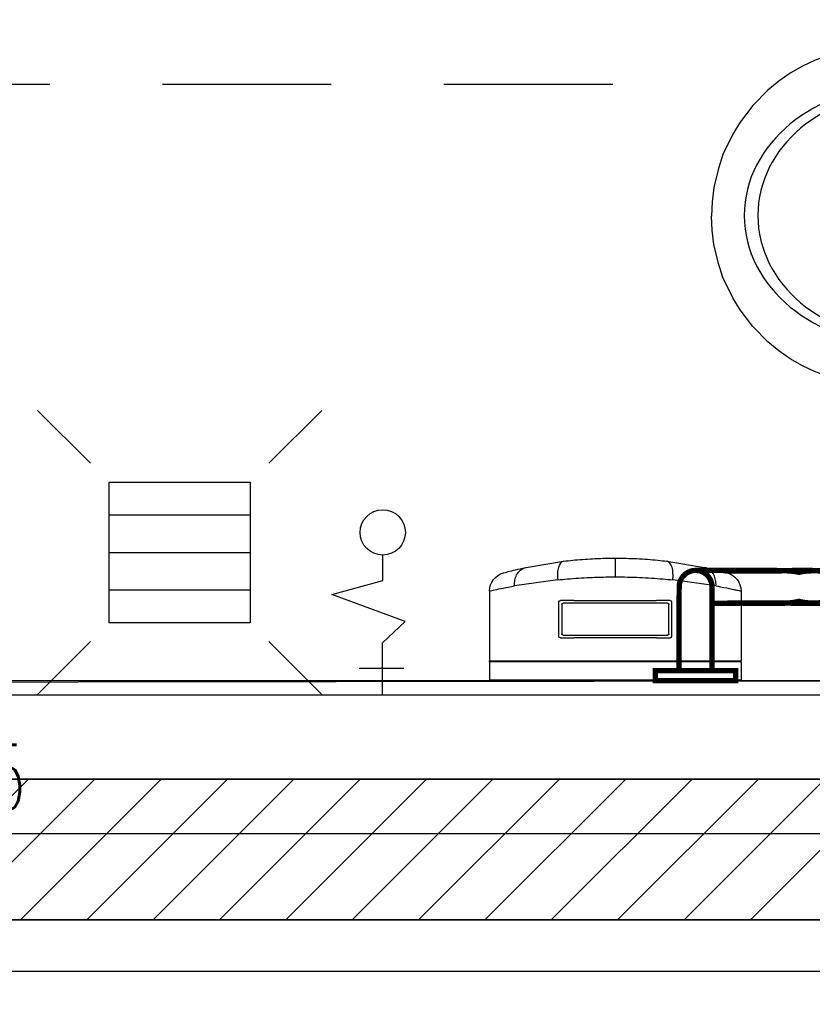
# Model space of a CAD drawing. Header units: centimetres. Extents: x -15121 to 30567, y -60641 to 0.
# Tile 10 of 256: x 1610 to 1694, y -25622 to -25517. Entities that reach past the tile are written whole.
import ezdxf

# ---------------------------------------------------------------- set-up
doc = ezdxf.new("R2010")
doc.units = ezdxf.units.CM
doc.header["$LTSCALE"] = 60
doc.linetypes.add('DP', pattern=[0.5, 0.3, -0.2])
for name, color, linetype in [('A-----SZ', 8, 'Continuous'), ('AIKA NP', 7, 'Continuous'), ('AIKA podłoga wc pod meble', 8, 'Continuous'), ('AIKA sanitariaty', 7, 'Continuous'), ('AIKA widokowe', 7, 'Continuous'), ('AIKA wymiarowanie wc rzut', 7, 'Continuous'), ('AIKA ŚCIANA', 8, 'Continuous')]:
    doc.layers.add(name, color=color, linetype=linetype)
doc.layers.add('opisy', color=1, linetype='Continuous', lineweight=15)
doc.styles.add('wymiar', font='txt.shx', dxfattribs={"width": 0.6})
doc.dimstyles.new('Dwudziestka', dxfattribs={"dimtxt": 7, "dimasz": 0.7, "dimexe": 5, "dimexo": 0, "dimgap": 2.5, "dimtad": 1, "dimtoh": 1, "dimdec": 3, "dimrnd": 0.5, "dimdsep": 46, "dimtxsty": 'wymiar', "dimblk": 'znacznik', "dimcen": 0, "dimdle": 5, "dimse1": 1, "dimse2": 1, "dimclrd": 256, "dimclre": 256, "dimclrt": 256, "dimadec": 0, "dimazin": 0, "dimtfac": 0.4, "dimtdec": 3, "dimtix": 1, "dimtofl": 0, "dimtmove": 2, "dimatfit": 3, "dimldrblk": 'znacznik', "dimfxl": 1, "dimtolj": 1, "dimarcsym": 0})

# ---------------------------------------------------------------- blocks, each defined once
blk = doc.blocks.new('*X4697')
at = {"color": 0}
for p, q in [((621.1639146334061, -2967.990413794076), (636.1639146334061, -2967.990413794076)), ((621.1639146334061, -2971.990413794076), (636.1639146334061, -2971.990413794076)), ((621.1639146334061, -2975.990413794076), (636.1639146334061, -2975.990413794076))]:
    blk.add_line(p, q, dxfattribs=at)
blk = doc.blocks.new('NP')
at = {"layer": 'AIKA NP', "color": 8, "linetype": 'DP'}
for p, q in [((0, 0), (0, -150)), ((0, -150), (-170, -150))]:
    blk.add_line(p, q, dxfattribs=at)
blk = doc.blocks.new('NP4')
at = {"layer": 'AIKA sanitariaty'}
for p, q in [((-57.5270070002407, 17.11556934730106), (-58.93290689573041, 16.60128430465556)), ((-56.08355764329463, 17.50824460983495), (-57.5270070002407, 17.11556934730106)), ((-54.69174354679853, 17.465420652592), (-56.08355764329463, 17.50824460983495)), ((-50.14040847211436, 17.52067442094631), (-54.69174354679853, 17.465420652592)), ((-45.70464459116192, 17.15252736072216), (-50.14040847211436, 17.52067442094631)), ((0, 14.26044946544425), (-45.70464459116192, 17.15252736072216)), ((-60.29133791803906, 15.96901805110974), (-61.59271557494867, 15.22323157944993)), ((-58.93290689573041, 16.60128430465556), (-60.29133791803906, 15.96901805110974)), ((-61.59271557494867, 15.22323157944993), (-62.82785791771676, 14.36918683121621)), ((-62.82785791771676, 14.36918683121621), (-63.98805032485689, 13.41290957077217)), ((0, -14.26044946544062), (0, 14.26044946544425)), ((-63.98805032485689, 13.41290957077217), (-65.59644362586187, 11.77135984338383)), ((-65.59644362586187, 11.77135984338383), (-66.94005631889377, 10.00146959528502)), ((-66.94005631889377, 10.00146959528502), (-67.72472016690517, 8.710203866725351)), ((-67.72472016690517, 8.710203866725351), (-68.77378328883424, 6.538240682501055)), ((-26.98395776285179, 7.490200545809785), (-26.98395776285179, 8.973425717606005)), ((-26.98395776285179, 7.490200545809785), (-28.40553939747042, 7.490200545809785)), ((-26.98395776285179, 7.490200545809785), (-25.53926559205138, 7.490200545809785)), ((-26.98395776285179, 7.490200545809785), (-26.98395776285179, 6.079847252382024)), ((-68.77378328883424, 6.538240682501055), (-69.2455219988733, 5.069820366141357)), ((-69.2455219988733, 5.069820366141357), (-69.72479742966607, 3.019381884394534)), ((-36.51248908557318, 4.941911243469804), (-41.76659104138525, 4.941911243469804)), ((-35.21439024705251, -3.49908735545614), (-35.21439024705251, 4.000928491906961)), ((-69.72479742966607, 3.019381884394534), (-69.92252014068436, 1.515462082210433)), ((-69.92252014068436, 1.515462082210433), (-69.99537917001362, 3.637978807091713e-12)), ((-69.92252014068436, -1.515462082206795), (-69.99537917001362, 3.637978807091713e-12)), ((-69.72479742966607, -3.019381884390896), (-69.92252014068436, -1.515462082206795)), ((-69.2455219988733, -5.069820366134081), (-69.72479742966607, -3.019381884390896)), ((-68.77378328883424, -6.538240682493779), (-69.2455219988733, -5.069820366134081)), ((-36.51248908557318, -4.440070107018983), (-41.76659104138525, -4.440070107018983)), ((-67.72472016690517, -8.710203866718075), (-68.77378328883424, -6.538240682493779)), ((-26.98395776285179, -8.009799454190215), (-26.98395776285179, -6.526574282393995)), ((-26.98395776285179, -8.009799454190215), (-28.40553939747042, -8.009799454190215)), ((-26.98395776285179, -8.009799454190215), (-25.53926559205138, -8.009799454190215)), ((-26.98395776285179, -8.009799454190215), (-26.98395776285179, -9.420152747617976)), ((-66.94005631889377, -10.00146959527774), (-67.72472016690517, -8.710203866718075)), ((-65.59644362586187, -11.77135984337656), (-66.94005631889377, -10.00146959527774)), ((-63.98805032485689, -13.41290957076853), (-65.59644362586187, -11.77135984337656)), ((-62.82785791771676, -14.36918683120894), (-63.98805032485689, -13.41290957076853)), ((-61.59271557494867, -15.22323157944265), (-62.82785791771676, -14.36918683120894)), ((0, -14.26044946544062), (-45.70000000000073, -17.49471912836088)), ((-60.29133791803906, -15.9690180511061), (-61.59271557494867, -15.22323157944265)), ((-58.93290689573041, -16.60128430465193), (-60.29133791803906, -15.9690180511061)), ((-57.5270070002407, -17.11556934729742), (-58.93290689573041, -16.60128430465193)), ((-56.08355764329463, -17.50824460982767), (-57.5270070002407, -17.11556934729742)), ((-54.69174354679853, -17.76542065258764), (-56.08355764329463, -17.50824460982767)), ((-50.14040847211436, -17.82067442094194), (-54.69174354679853, -17.76542065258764)), ((-45.70000000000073, -17.49471912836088), (-50.14040847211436, -17.82067442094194))]:
    blk.add_line(p, q, dxfattribs=at)
for centre, radius, start, end in [((-41.53698195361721, 0.2509205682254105), 4.696606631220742, 92.80220993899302, 267.197790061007), ((-36.38913916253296, 3.746210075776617), 1.20204679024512, 12.23394967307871, 95.88986445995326), ((-36.38913916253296, -3.244368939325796), 1.202046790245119, 264.1101355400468, 347.7660503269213)]:
    blk.add_arc(centre, radius, start, end, dxfattribs=at)
at = {"layer": 'AIKA sanitariaty', "extrusion": (0, 0, -1)}
for centre, major_axis, ratio in [((-49.75009780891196, 0.05375849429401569), (-16.75, 3.076925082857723e-15), 0.8235294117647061), ((-49.50009780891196, 0.05375849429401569), (-15.54479430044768, 2.85553238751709e-15), 0.845174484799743)]:
    blk.add_ellipse(centre, major_axis=major_axis, ratio=ratio, dxfattribs=at)
for centre, major_axis, ratio, start_param in [((-26.98395776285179, 7.490200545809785), (0.5985531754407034, 0.598553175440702), 0.9999999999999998, 5.497787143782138), ((-26.98395776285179, -8.009799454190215), (0.5985531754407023, 0.5985531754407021), 0.999999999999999, 5.497787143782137)]:
    blk.add_ellipse(centre, major_axis=major_axis, ratio=ratio, start_param=start_param, end_param=11.78097245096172, dxfattribs=at)
blk = doc.blocks.new('NP5')
at = {"layer": 'AIKA sanitariaty', "const_width": 0.5653906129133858}
for points in [[(-36.18418504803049, 0.0001602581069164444), (-36.18065936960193, 7.029401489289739), (-36.18065936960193, 8.87797879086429), (-36.18065936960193, 8.87797879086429), (-36.18995433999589, 9.06467948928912), (-36.21671744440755, 9.245771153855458), (-36.26030765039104, 9.419651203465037), (-36.31944289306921, 9.586159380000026), (-36.39396291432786, 9.743693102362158), (-36.48210487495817, 9.89209211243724), (-36.58354825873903, 10.0302346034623), (-36.69701100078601, 10.15763980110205), (-36.82217258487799, 10.27254486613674), (-36.9575906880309, 10.37527031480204), (-37.10262427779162, 10.46437382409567), (-37.25631180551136, 10.53921436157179), (-37.41801223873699, 10.59867012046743), (-37.58612299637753, 10.64242058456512), (-37.76048382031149, 10.66902343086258), (-37.93965238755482, 10.67831840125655), (-38.1193017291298, 10.66902343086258), (-38.29366255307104, 10.64242058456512), (-38.46209382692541, 10.59867012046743), (-38.62347374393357, 10.53921436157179), (-38.77732152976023, 10.46437382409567), (-38.92235511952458, 10.37527031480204), (-39.05793348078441, 10.27254486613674), (-39.18277454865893, 10.15763980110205), (-39.29655780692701, 10.0302346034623), (-39.39800119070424, 9.89209211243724), (-39.4863034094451, 9.743693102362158), (-39.56034265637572, 9.586159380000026), (-39.61963815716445, 9.419651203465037), (-39.66306810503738, 9.245771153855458), (-39.6898312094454, 9.06467948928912), (-39.69880566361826, 6.989176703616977), (-39.70986347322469, 0.0001602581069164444)], [(-9.194945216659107, 10.67816151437), (-9.242873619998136, 10.6768760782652), (-9.410663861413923, 10.67046575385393), (-9.577973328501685, 10.66197207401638), (-9.74576356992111, 10.65059374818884), (-9.913073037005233, 10.63665129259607), (-10.08086327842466, 10.61950367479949), (-10.24817274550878, 10.59883037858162), (-10.41596298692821, 10.57415062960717), (-10.58327245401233, 10.54562468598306), (-10.75058192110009, 10.51245125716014), (-10.91789138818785, 10.47463034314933), (-11.08199569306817, 10.51245125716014), (-11.24658077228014, 10.54562468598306), (-11.41180688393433, 10.57431088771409), (-11.57735351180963, 10.59899063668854), (-11.74354117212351, 10.61966393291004), (-11.9100493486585, 10.63697180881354), (-12.07703829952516, 10.65091426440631), (-12.24386699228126, 10.6624528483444), (-12.41133671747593, 10.6709465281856), (-12.57864618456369, 10.67751711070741), (-12.74611590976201, 10.68200433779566), (-12.91342537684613, 10.68520949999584), (-13.0807348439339, 10.68697233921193), (-13.2478840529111, 10.68793388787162), (-13.4147127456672, 10.68825440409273), (-13.58106066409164, 10.68857492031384), (-13.74788935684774, 10.68841466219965), (-13.91423727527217, 10.68809414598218), (-14.08058519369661, 10.68713259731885), (-14.24693311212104, 10.68536975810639), (-14.41376180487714, 10.68216459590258), (-14.58010972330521, 10.67767736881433), (-14.74645764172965, 10.67110678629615), (-14.91280556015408, 10.66261310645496), (-15.07963425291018, 10.65107452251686), (-15.24598217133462, 10.63713206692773), (-15.41233008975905, 10.61998444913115), (-15.57867800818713, 10.59931115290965), (-15.74518618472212, 10.5746314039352), (-15.91153410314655, 10.54610546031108), (-16.07788202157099, 10.51293203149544), (-16.24422993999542, 10.47527137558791), (-16.41298173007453, 10.51293203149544), (-16.58173352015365, 10.54610546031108), (-16.75048531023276, 10.57479166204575), (-16.91875632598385, 10.5994714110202), (-17.08750811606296, 10.62014470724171), (-17.25577913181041, 10.63745258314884), (-17.42453092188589, 10.65139503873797), (-17.59280193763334, 10.66293362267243), (-17.76155372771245, 10.67142730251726), (-17.93030551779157, 10.67815814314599), (-18.09905730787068, 10.68280562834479), (-18.26732832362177, 10.68601079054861), (-18.43608011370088, 10.68777362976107), (-18.60435112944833, 10.68873517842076), (-18.77310291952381, 10.68905569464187), (-18.94137393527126, 10.68937621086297), (-19.10772185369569, 10.68921595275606), (-19.2735889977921, 10.68889543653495), (-19.43945614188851, 10.68793388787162), (-19.60532328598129, 10.68617104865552), (-19.77119043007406, 10.68296588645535), (-19.93705757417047, 10.67831840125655), (-20.10292471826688, 10.67158756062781), (-20.26879186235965, 10.66309388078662), (-20.43497952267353, 10.65155529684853), (-20.60084666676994, 10.63761284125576), (-20.76671381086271, 10.62046522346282), (-20.93258095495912, 10.59979192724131), (-21.09844809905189, 10.57527243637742), (-21.2643152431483, 10.5467464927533), (-21.43018238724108, 10.51357306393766), (-21.59604953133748, 10.47607266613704), (-21.76383977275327, 10.51357306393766), (-21.93163001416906, 10.5467464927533), (-22.09942025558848, 10.57527243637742), (-22.26721049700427, 10.59995218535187), (-22.4350007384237, 10.62062548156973), (-22.60279097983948, 10.63793335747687), (-22.77058122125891, 10.65187581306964), (-22.9383714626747, 10.66341439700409), (-23.10616170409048, 10.67190807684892), (-23.27395194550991, 10.67863891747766), (-23.44174218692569, 10.68328640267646), (-23.60953242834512, 10.68665182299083), (-23.77732266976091, 10.68841466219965), (-23.94511291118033, 10.68953646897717), (-24.11290315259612, 10.68985698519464), (-24.28069339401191, 10.69017750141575), (-24.44607976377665, 10.67815814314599), (-24.61098535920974, 10.66918368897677), (-24.77637172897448, 10.66213233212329), (-24.94127732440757, 10.65668355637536), (-25.10666369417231, 10.65187581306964), (-25.2715692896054, 10.64754884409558), (-25.4369556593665, 10.64258084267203), (-25.60186125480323, 10.63681155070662), (-25.76724762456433, 10.62895890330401), (-25.93215321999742, 10.61918315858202), (-26.09753958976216, 10.60636250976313), (-26.26244518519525, 10.59017644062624), (-26.42783155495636, 10.56950314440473), (-26.59273715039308, 10.54434262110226), (-26.75764274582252, 10.51357306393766), (-26.92254834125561, 10.47703421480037), (-27.09081935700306, 10.51373332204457), (-27.25893011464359, 10.54450287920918), (-27.42720113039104, 10.56966340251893), (-27.59499137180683, 10.59049695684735), (-27.76326238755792, 10.60668302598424), (-27.9310526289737, 10.61966393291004), (-28.09932364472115, 10.62959993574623), (-28.26711388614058, 10.63745258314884), (-28.43538490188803, 10.64338213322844), (-28.60317514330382, 10.64835013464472), (-28.77144615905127, 10.65267710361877), (-28.93923640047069, 10.65764510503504), (-29.10750741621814, 10.66309388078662), (-29.27529765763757, 10.67014523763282), (-29.44356867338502, 10.67927994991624), (-30.35687964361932, 10.69129930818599), (-37.92747277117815, 10.69129930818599)], [(-9.311637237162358, 10.68360691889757), (-10.57927888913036, 10.68360691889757), (-10.57927888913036, 10.68360691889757), (-10.74322293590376, 10.67174781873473), (-10.90732724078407, 10.66293362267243), (-11.0720725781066, 10.65604252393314), (-11.23697817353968, 10.65107452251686), (-11.40236454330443, 10.64658729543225), (-11.56759065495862, 10.64274110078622), (-11.73265650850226, 10.63825387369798), (-11.89740184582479, 10.63280509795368), (-12.06214718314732, 10.62527296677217), (-12.22625148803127, 10.61549722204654), (-12.38971476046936, 10.60267657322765), (-12.55221648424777, 10.58633024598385), (-12.71407717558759, 10.56533643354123), (-12.87465580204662, 10.5395348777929), (-13.03427287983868, 10.50796403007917), (-13.19228737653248, 10.47030337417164), (-13.36007761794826, 10.50892557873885), (-13.52738708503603, 10.54257978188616), (-13.69517732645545, 10.57158649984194), (-13.86248679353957, 10.5965867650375), (-14.030277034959, 10.61726006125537), (-14.19758650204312, 10.6345679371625), (-14.36537674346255, 10.64851039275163), (-14.53268621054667, 10.65972846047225), (-14.7004764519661, 10.66806188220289), (-14.86778591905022, 10.67431194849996), (-15.03557616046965, 10.67863891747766), (-15.20288562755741, 10.68152356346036), (-15.37067586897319, 10.68296588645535), (-15.53798533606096, 10.68376717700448), (-15.70529480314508, 10.68392743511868), (-15.87260427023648, 10.68424795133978), (-16.0399137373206, 10.68408769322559), (-16.2067424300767, 10.68392743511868), (-16.37405189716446, 10.6831261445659), (-16.54088058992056, 10.68168382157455), (-16.70819005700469, 10.67879917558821), (-16.87501874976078, 10.67447220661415), (-17.04184744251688, 10.66822214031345), (-17.20867613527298, 10.66004897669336), (-17.37598560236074, 10.64883090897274), (-17.5428142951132, 10.63488845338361), (-17.70964298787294, 10.61774083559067), (-17.87647168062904, 10.59706753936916), (-18.04378114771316, 10.57206727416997), (-18.21060984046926, 10.54322081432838), (-18.37743853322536, 10.50956661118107), (-18.54426722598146, 10.47126492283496), (-18.71157669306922, 10.50956661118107), (-18.87840538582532, 10.54322081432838), (-19.04571485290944, 10.57206727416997), (-19.21254354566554, 10.59706753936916), (-19.3798530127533, 10.61774083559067), (-19.5466817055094, 10.63504871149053), (-19.7135103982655, 10.6489911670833), (-19.8803390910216, 10.66020923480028), (-20.04764855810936, 10.66854265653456), (-20.21447725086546, 10.67495298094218), (-20.38146620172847, 10.67927994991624), (-20.54829489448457, 10.68216459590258), (-20.71560436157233, 10.68360691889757), (-20.88243305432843, 10.68456846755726), (-21.04926174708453, 10.68472872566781), (-21.21609043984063, 10.68504924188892), (-21.38388068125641, 10.68488898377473), (-21.55119014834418, 10.68472872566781), (-21.7189803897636, 10.68376717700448), (-21.88628985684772, 10.68232485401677), (-22.05408009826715, 10.67944020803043), (-22.22138956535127, 10.67511323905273), (-22.38885929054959, 10.66870291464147), (-22.55616875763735, 10.66036949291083), (-22.72395899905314, 10.64915142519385), (-22.8912684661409, 10.63520896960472), (-23.05905870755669, 10.61806135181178), (-23.22636817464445, 10.59738805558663), (-23.39415841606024, 10.57254804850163), (-23.561467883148, 10.54370158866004), (-23.72877735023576, 10.51020764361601), (-23.89608681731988, 10.4720662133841), (-24.06339628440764, 10.51020764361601), (-24.23022497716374, 10.54370158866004), (-24.39753444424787, 10.57254804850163), (-24.56436313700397, 10.59754831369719), (-24.73167260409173, 10.61822160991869), (-24.89850129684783, 10.63552948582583), (-25.06532998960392, 10.64947194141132), (-25.23215868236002, 10.66085026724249), (-25.39946814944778, 10.66918368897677), (-25.56629684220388, 10.6755940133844), (-25.73328579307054, 10.67992098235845), (-25.900114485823, 10.68296588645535), (-26.06742395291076, 10.6844082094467), (-26.23425264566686, 10.68536975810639), (-26.40108133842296, 10.6856902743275), (-26.56791003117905, 10.68601079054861), (-26.73473872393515, 10.68585053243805), (-26.90108664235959, 10.68553001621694), (-27.06743456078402, 10.68456846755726), (-27.23378247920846, 10.6831261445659), (-27.40061117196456, 10.68008124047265), (-27.56695909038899, 10.67575427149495), (-27.73330700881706, 10.66934394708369), (-27.8996549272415, 10.66101052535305), (-28.0664836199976, 10.64979245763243), (-28.23283153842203, 10.63585000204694), (-9.52494078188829, 10.69498524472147), (-9.691288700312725, 10.67431194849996), (-9.857796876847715, 10.64947194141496), (-10.02414479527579, 10.62078573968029), (-10.19049271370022, 10.58729179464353), (-10.35684063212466, 10.54915036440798), (-10.52142571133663, 10.58729179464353), (-10.68665182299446, 10.62078573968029), (-10.85251896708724, 10.64947194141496), (-11.01854636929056, 10.67431194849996), (-8.885851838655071, 10.6624034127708)], [(-9.52494078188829, 10.69498524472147), (-9.52494078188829, 10.69498524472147), (-8.55361637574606, 10.64546548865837), (-7.609535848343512, 10.50091267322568), (-6.697987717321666, 10.26565376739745), (-5.823619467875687, 9.945297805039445), (-4.99139910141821, 9.54369098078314), (-4.205974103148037, 9.066121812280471), (-3.472312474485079, 8.51739804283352), (-2.795221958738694, 7.902647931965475), (-2.179991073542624, 7.226038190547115), (-1.630786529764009, 6.493017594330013), (-1.152736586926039, 5.708073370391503), (-0.7506489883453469, 4.876173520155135), (-0.4298122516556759, 4.001965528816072), (-0.1942328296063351, 3.090737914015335), (-0.04951975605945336, 2.146977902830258), (0, 0)], [(-9.740795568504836, 7.207287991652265), (-9.907624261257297, 7.221390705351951), (-10.07461321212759, 7.238538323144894), (-10.24144190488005, 7.25969239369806), (-10.40875137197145, 7.284211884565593), (-10.57558006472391, 7.313058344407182), (-10.74240875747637, 7.34639203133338), (-10.90923745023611, 7.384853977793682), (-11.07654691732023, 7.34639203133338), (-11.24337561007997, 7.313058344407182), (-11.41052481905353, 7.284211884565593), (-11.57735351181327, 7.25969239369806), (-11.7446629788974, 7.238858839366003), (-11.91149167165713, 7.221711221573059), (-12.07832036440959, 7.207608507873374), (-12.24514905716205, 7.196550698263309), (-12.41245852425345, 7.187736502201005), (-12.57928721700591, 7.18132617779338), (-12.7462761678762, 7.176838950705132), (-12.91310486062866, 7.174114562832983), (-13.08041432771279, 7.172351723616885), (-13.24724302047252, 7.171710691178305), (-13.41407171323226, 7.171390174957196), (-13.58090040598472, 7.17155043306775), (-13.74772909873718, 7.171390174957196), (-13.91407701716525, 7.171710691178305), (-14.08074545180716, 7.172351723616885), (-14.24709337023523, 7.174114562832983), (-14.41392206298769, 7.176838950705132), (-14.58026998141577, 7.181486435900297), (-14.74661789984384, 7.18789676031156), (-14.91296581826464, 7.196710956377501), (-15.07979451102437, 7.20776876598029), (-15.24614242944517, 7.221871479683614), (-15.41249034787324, 7.239019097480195), (-15.57883826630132, 7.260173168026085), (-15.74566695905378, 7.284852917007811), (-15.91201487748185, 7.314019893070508), (-16.07836279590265, 7.347513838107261), (-16.24471071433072, 7.38613604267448), (-16.41250095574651, 7.347513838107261), (-16.57981042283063, 7.314019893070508), (-16.7476006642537, 7.285013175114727), (-16.91491013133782, 7.260333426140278), (-17.08270037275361, 7.239339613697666), (-17.25000983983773, 7.222191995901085), (-17.41747956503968, 7.208089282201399), (-17.58478903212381, 7.19703147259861), (-17.7525792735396, 7.188217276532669), (-17.919888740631, 7.181967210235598), (-18.08767898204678, 7.17747998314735), (-18.25498844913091, 7.174755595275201), (-18.42277869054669, 7.172992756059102), (-18.59008815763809, 7.172351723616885), (-18.75739762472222, 7.172031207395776), (-18.92470709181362, 7.172191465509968), (-19.09137552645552, 7.172031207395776), (-19.2577234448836, 7.172351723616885), (-19.42407136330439, 7.172992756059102), (-19.59041928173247, 7.174755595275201), (-19.75676720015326, 7.17747998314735), (-19.92311511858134, 7.181967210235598), (-20.08946303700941, 7.188217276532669), (-20.25581095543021, 7.19703147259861), (-20.42231913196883, 7.208089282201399), (-20.58866705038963, 7.222191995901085), (-20.7550149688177, 7.239339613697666), (-20.92136288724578, 7.260493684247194), (-21.08771080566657, 7.28517343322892), (-21.25405872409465, 7.314340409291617), (-21.42040664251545, 7.347994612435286), (-21.58675456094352, 7.386616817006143), (-21.75871151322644, 7.347994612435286), (-21.92922614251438, 7.314340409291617), (-22.09845870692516, 7.28517343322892), (-22.26656946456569, 7.260493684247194), (-22.43419944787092, 7.239499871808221), (-22.60070762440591, 7.222352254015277), (-22.76673502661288, 7.208249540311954), (-22.93196113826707, 7.197351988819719), (-23.09718724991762, 7.188698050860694), (-23.26209284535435, 7.182447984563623), (-23.42699844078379, 7.177960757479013), (-23.59158351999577, 7.175236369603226), (-23.75680963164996, 7.173473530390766), (-23.92203574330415, 7.172832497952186), (-24.08774262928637, 7.172511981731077), (-24.25393028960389, 7.172672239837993), (-24.42204104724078, 7.172511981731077), (-24.59015180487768, 7.172832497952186), (-24.75874333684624, 7.173473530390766), (-24.92701435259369, 7.175236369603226), (-25.0957661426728, 7.177960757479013), (-25.26451793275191, 7.182447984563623), (-25.43326972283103, 7.188698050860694), (-25.60154073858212, 7.197512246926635), (-25.77013227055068, 7.208409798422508), (-25.93824302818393, 7.222512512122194), (-26.10619352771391, 7.239660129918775), (-26.27366325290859, 7.260653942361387), (-26.44081246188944, 7.285333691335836), (-26.60732063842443, 7.314500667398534), (-26.77350829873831, 7.348154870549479), (-26.93857415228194, 7.386937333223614), (-27.09738993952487, 7.348154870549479), (-27.25812882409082, 7.314500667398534), (-27.42095106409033, 7.285333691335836), (-27.58521562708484, 7.260814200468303), (-27.75124302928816, 7.239820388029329), (-27.91839223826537, 7.222672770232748), (-28.08666325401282, 7.208730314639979), (-28.25573556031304, 7.197832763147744), (-28.4256091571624, 7.189178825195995), (-28.59564301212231, 7.182928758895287), (-28.76599738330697, 7.178441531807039), (-28.93603123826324, 7.175717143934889), (-29.10606509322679, 7.173954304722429), (-29.27529765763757, 7.173313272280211), (-29.44404944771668, 7.173153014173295), (-30.35720015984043, 7.173313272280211), (-36.17857601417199, 7.173313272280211)], [(-9.475901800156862, 7.165460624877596), (-10.5763942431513, 7.165460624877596), (-10.5763942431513, 7.165460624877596), (-10.73937674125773, 7.165460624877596), (-10.90187846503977, 7.165781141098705), (-11.06438018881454, 7.166742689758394), (-11.22688191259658, 7.168986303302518), (-11.38970415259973, 7.172191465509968), (-11.5522058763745, 7.177159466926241), (-11.71470760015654, 7.183890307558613), (-11.87720932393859, 7.192864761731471), (-12.04019182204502, 7.204082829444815), (-12.20269354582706, 7.218345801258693), (-12.3651952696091, 7.235653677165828), (-12.52769699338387, 7.256487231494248), (-12.69051923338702, 7.280846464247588), (-12.85302095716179, 7.309372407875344), (-13.01552268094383, 7.342065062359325), (-13.17802440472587, 7.3795654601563), (-13.34581464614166, 7.342065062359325), (-13.51360488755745, 7.309372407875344), (-13.68139512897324, 7.280846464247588), (-13.8491853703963, 7.256647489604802), (-14.01697561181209, 7.235813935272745), (-14.18476585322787, 7.218666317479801), (-14.35255609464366, 7.204403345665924), (-14.52018607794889, 7.193345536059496), (-14.68797631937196, 7.184371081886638), (-14.85576656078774, 7.177640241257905), (-15.02355680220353, 7.172832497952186), (-15.19134704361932, 7.169627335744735), (-15.35913728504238, 7.167543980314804), (-15.52692752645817, 7.166582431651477), (-15.69471776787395, 7.166261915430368), (-15.86234775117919, 7.166261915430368), (-16.02965721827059, 7.166261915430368), (-16.19696668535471, 7.166582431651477), (-16.36427615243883, 7.167543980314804), (-16.53110484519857, 7.169627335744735), (-16.69841431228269, 7.172832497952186), (-16.86540326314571, 7.177800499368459), (-17.03271273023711, 7.184531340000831), (-17.19954142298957, 7.193505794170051), (-17.36685089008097, 7.204723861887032), (-17.53416035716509, 7.21898683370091), (-17.70146982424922, 7.236134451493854), (-17.86829851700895, 7.256968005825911), (-18.03560798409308, 7.281327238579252), (-18.20243667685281, 7.309853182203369), (-18.36974614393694, 7.342706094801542), (-18.5365748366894, 7.380366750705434), (-18.70516636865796, 7.342706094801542), (-18.87279635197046, 7.309853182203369), (-19.03994556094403, 7.281327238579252), (-19.20645373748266, 7.257128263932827), (-19.37280165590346, 7.236294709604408), (-19.53850854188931, 7.219147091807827), (-19.70405516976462, 7.204884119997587), (-19.86912102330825, 7.193826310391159), (-20.034507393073, 7.18485185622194), (-20.19941298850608, 7.178121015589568), (-20.36431858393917, 7.173313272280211), (-20.52922417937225, 7.170268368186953), (-20.69445029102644, 7.168345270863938), (-20.8595161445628, 7.167383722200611), (-21.02490251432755, 7.167063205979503), (-21.1902888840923, 7.167063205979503), (-21.35952144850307, 7.167063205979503), (-21.52875401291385, 7.167383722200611), (-21.69798657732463, 7.168345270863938), (-21.86673836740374, 7.170268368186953), (-22.03597093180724, 7.173313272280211), (-22.20520349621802, 7.178121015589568), (-22.3744360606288, 7.18485185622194), (-22.54318785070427, 7.193826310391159), (-22.71242041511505, 7.205044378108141), (-22.88165297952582, 7.219307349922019), (-23.0508855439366, 7.236454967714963), (-23.21963733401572, 7.257448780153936), (-23.38886989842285, 7.281968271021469), (-23.55794220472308, 7.310654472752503), (-23.72717476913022, 7.343507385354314), (-23.89592655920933, 7.381488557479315), (-24.06211421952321, 7.343507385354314), (-24.22798136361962, 7.310654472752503), (-24.39384850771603, 7.281968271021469), (-24.5597156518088, 7.257609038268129), (-24.72590331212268, 7.236775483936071), (-24.89177045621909, 7.21962786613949), (-25.05763760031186, 7.205525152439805), (-25.22350474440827, 7.194467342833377), (-25.38969240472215, 7.185492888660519), (-25.55555954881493, 7.179082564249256), (-25.72142669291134, 7.1742748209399), (-25.88729383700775, 7.171390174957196), (-26.05316098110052, 7.169467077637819), (-26.21902812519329, 7.168505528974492), (-26.38489526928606, 7.168185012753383), (-26.55076241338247, 7.168345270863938), (-26.71903342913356, 7.168185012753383), (-26.88682367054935, 7.168505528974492), (-27.05461391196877, 7.169467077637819), (-27.22240415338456, 7.171390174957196), (-27.39051491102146, 7.1742748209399), (-27.55830515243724, 7.179082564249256), (-27.72609539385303, 7.185653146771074), (-27.89388563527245, 7.194627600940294), (-28.0621566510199, 7.205685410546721), (-28.22994689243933, 7.219948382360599), (-9.740795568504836, 7.230944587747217)], [(-3.525678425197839, 0), (-3.523755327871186, 1.095043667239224), (-3.523755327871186, 1.095043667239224), (-3.555326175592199, 1.713800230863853), (-3.647634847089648, 2.315569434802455), (-3.797636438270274, 2.896505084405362), (-4.002125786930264, 3.4538827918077), (-4.258538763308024, 3.984176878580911), (-4.563029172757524, 4.484823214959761), (-4.913032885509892, 4.952296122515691), (-5.305184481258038, 5.384031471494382), (-5.736919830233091, 5.776183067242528), (-6.204392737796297, 6.126186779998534), (-6.705039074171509, 6.430677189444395), (-7.235333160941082, 6.687090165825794), (-7.79271086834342, 6.891579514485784), (-8.373646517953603, 7.04158110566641), (-8.975415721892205, 7.133889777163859)], [(-42.21982599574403, -1.058985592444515), (-42.21982599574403, 0.009294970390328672), (-33.6731007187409, 0.009294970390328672), (-33.6731007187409, -1.058985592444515), (-42.21982599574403, -1.058985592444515)], [(2.510763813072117, -1.058985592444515), (2.510763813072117, 0.009294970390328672), (-6.036281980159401, 0.009294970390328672), (-6.036281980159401, -1.058985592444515), (2.510763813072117, -1.058985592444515)]]:
    blk.add_lwpolyline(points, dxfattribs=at)
blk = doc.blocks.new('znacznik')
at = {"color": 0}
for points in [[(0, -5), (0, 5)], [(-4, 0), (4, 0)]]:
    blk.add_lwpolyline(points, dxfattribs=at)
at = {"color": 1}
blk.add_lwpolyline([(-2.121320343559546, -2.121320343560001), (2.121320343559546, 2.121320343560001)], dxfattribs=at)
blk = doc.blocks.new('*D5880')
at = {"layer": 'AIKA wymiarowanie wc rzut', "lineweight": -2, "transparency": 16777216}
blk.add_line((1752.942315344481, -25603.53317217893), (1451.842403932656, -25603.53317217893), dxfattribs=at)
at = {"layer": 'Defpoints', "color": 0, "transparency": 16777216}
for p in [(1451.142403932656, -25587.19633374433), (1753.642315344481, -25587.19452600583), (1451.142403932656, -25603.53317217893)]:
    blk.add_point(p, dxfattribs=at)
at = {"layer": 'AIKA wymiarowanie wc rzut', "lineweight": -2, "transparency": 16777216, "xscale": 0.7, "yscale": 0.7, "zscale": 0.7, "rotation": 180}
blk.add_blockref('znacznik', (1451.142403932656, -25603.53317217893), dxfattribs=at)
at = {"layer": 'AIKA wymiarowanie wc rzut', "lineweight": -2, "transparency": 16777216, "xscale": 0.7, "yscale": 0.7, "zscale": 0.7}
blk.add_blockref('znacznik', (1753.642315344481, -25603.53317217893), dxfattribs=at)
at = {"layer": 'AIKA wymiarowanie wc rzut', "transparency": 16777216, "insert": (1602.392359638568, -25597.53317217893), "char_height": 7, "attachment_point": 5, "style": 'wymiar'}
blk.add_mtext('\\A1;302.5', dxfattribs=at)
blk = doc.blocks.new('*D5896')
at = {"layer": 'AIKA wymiarowanie wc rzut', "lineweight": -2, "transparency": 16777216}
blk.add_line((1754.441211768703, -25618.18698966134), (1448.841211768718, -25618.18698966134), dxfattribs=at)
at = {"layer": 'Defpoints', "color": 0, "transparency": 16777216}
for p in [(1448.141211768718, -25588.69633374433), (1755.141211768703, -25597.69633374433), (1448.141211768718, -25618.18698966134)]:
    blk.add_point(p, dxfattribs=at)
at = {"layer": 'AIKA wymiarowanie wc rzut', "lineweight": -2, "transparency": 16777216, "xscale": 0.7, "yscale": 0.7, "zscale": 0.7, "rotation": 180}
blk.add_blockref('znacznik', (1448.141211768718, -25618.18698966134), dxfattribs=at)
at = {"layer": 'AIKA wymiarowanie wc rzut', "lineweight": -2, "transparency": 16777216, "xscale": 0.7, "yscale": 0.7, "zscale": 0.7}
blk.add_blockref('znacznik', (1755.141211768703, -25618.18698966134), dxfattribs=at)
at = {"layer": 'AIKA wymiarowanie wc rzut', "transparency": 16777216, "insert": (1601.64121176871, -25612.18698966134), "char_height": 7, "attachment_point": 5, "style": 'wymiar'}
blk.add_mtext('\\A1;307', dxfattribs=at)
blk = doc.blocks.new('sl dozownik papieru rzut')
at = {"layer": 'AIKA sanitariaty'}
for p, q in [((13.39999999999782, 0), (-13.40000000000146, 0)), ((-13.40000000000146, -1.950000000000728), (-13.40000000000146, 0)), ((13.39999999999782, -1.950000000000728), (13.39999999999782, 0)), ((13.39999999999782, -1.950000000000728), (-13.40000000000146, -1.950000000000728)), ((-13.40000000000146, -2.05000000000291), (13.39999999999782, -2.05000000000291)), ((-13.40000000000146, -9.493630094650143), (-13.40000000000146, -2.05000000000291)), ((-13.35000000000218, -2), (13.34999999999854, -2)), ((13.39999999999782, -9.493630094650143), (13.39999999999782, -2.05000000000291)), ((-6, -4.650000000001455), (-6, -8.350000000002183)), ((-5.850000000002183, -4.5), (-4.390552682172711, -4.5)), ((-5.700000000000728, -8.05000000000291), (-5.700000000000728, -4.950000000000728)), ((-5.55000000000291, -4.80000000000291), (5.582655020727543, -4.80000000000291)), ((4.390552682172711, -4.5), (-4.390552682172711, -4.5)), ((4.390552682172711, -4.5), (5.849999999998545, -4.5)), ((5.69999999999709, -4.950000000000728), (5.69999999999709, -8.05000000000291)), ((6, -8.350000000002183), (6, -4.650000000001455)), ((5.55386966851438, -8.200000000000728), (-5.552724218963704, -8.200000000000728)), ((-4.390552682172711, -8.5), (-5.850000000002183, -8.5)), ((-4.390552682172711, -8.5), (4.390552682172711, -8.5)), ((5.849999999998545, -8.5), (4.390552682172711, -8.5)), ((-6.132147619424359, -10.68884850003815), (-10.73025243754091, -10.04015875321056)), ((10.73025243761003, -10.04015875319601), (6.132147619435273, -10.68884850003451)), ((3.637978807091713e-12, -13), (3.637978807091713e-12, -11)), ((-9.5, -12.005902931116), (-5.509005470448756, -12.66772195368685)), ((5.50900547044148, -12.66772195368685), (9.500000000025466, -12.00590293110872))]:
    blk.add_line(p, q, dxfattribs=at)
for centre, radius, start, end in [((-13.35000000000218, -1.950000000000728), 0.05, 180, 270), ((-13.35000000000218, -2.05000000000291), 0.05, 90, 180), ((13.34999999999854, -1.950000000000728), 0.05, 270, 0), ((13.34999999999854, -2.05000000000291), 0.05, 0, 90), ((-5.850000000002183, -4.650000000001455), 0.15, 90, 180), ((-5.55000000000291, -4.950000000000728), 0.1499999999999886, 90, 180), ((5.549999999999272, -4.950000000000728), 0.1499999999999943, 0, 90), ((5.849999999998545, -4.650000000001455), 0.15, 0, 90), ((-5.850000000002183, -8.350000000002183), 0.15, 180, 270), ((-5.55000000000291, -8.05000000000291), 0.1499999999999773, 180, 270), ((5.549999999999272, -8.05000000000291), 0.1499999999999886, 270, 0), ((5.849999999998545, -8.350000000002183), 0.1500000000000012, 270, 0), ((-11.40000000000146, -9.493630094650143), 2, 180, 254.9453493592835), ((11.39999999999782, -9.493630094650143), 2, 285.0546506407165, 0)]:
    blk.add_arc(centre, radius, start, end, dxfattribs=at)
for points, knots in [([(-13.40000000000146, -9.493630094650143), (-13.40000000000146, -9.493630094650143), (-13.31515361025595, -9.513236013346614), (-12.97975740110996, -9.588435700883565), (-12.72928193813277, -9.643973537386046), (-12.11766805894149, -9.772832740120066), (-11.77581510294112, -9.842723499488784), (-11.17789703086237, -9.957775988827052), (-10.96066126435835, -9.99847693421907), (-10.73025243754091, -10.04015875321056)], [719.3658150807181, 719.3658150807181, 719.3658150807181, 719.3658150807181, 741.5420455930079, 741.5420455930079, 763.7182711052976, 763.7182711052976, 782.9356604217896, 782.9356604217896, 792.832228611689, 792.832228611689, 792.832228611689, 792.832228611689]), ([(-10.73025243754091, -10.04015875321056), (-10.73027267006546, -10.04045680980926), (-10.73029292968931, -10.04075599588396), (-10.73074939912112, -10.04751705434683), (-10.73116050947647, -10.05398185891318), (-10.73193189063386, -10.0669127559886), (-10.73229208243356, -10.07337690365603), (-10.73329629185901, -10.09276759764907), (-10.73386391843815, -10.1056919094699), (-10.73526102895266, -10.14445122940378), (-10.7357845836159, -10.17026853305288), (-10.73613079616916, -10.24761308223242), (-10.73472859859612, -10.29899947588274), (-10.7256304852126, -10.45230766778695), (-10.71305452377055, -10.55310882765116), (-10.65608664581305, -10.84878770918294), (-10.59278443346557, -11.03482079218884), (-10.39870619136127, -11.41280634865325), (-10.25692167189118, -11.59111877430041), (-9.921298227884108, -11.86449368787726), (-9.730673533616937, -11.95695127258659), (-9.527955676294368, -11.99997839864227)], [-0.008998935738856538, -0.008998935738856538, -0.008998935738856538, -0.008998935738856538, 0, 0, 0.1951310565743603, 0.1951310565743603, 0.3902053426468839, 0.3902053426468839, 0.7803546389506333, 0.7803546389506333, 1.560665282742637, 1.560665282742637, 3.121408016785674, 3.121408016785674, 6.243965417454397, 6.243965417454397, 12.49805469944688, 12.49805469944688, 20.30710451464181, 20.30710451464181, 28.11532958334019, 28.11532958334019, 28.11532958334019, 28.11532958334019]), ([(10.73025243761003, -10.04015875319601), (10.73027252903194, -10.04045473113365), (10.7302925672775, -10.04075070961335), (10.74430847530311, -10.24832811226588), (10.73208530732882, -10.45432575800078), (10.65607958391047, -10.84883245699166), (10.59275143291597, -11.03492006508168), (10.39863525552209, -11.41290078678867), (10.25686455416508, -11.59117378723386), (9.921272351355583, -11.86450627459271), (9.730659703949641, -11.956954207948), (9.527955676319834, -11.99997839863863)], [-0.008936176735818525, -0.008936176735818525, -0.008936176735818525, -0.008936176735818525, 0, 0, 6.258248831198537, 6.258248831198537, 12.51787993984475, 12.51787993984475, 20.33020453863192, 20.33020453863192, 28.14239990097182, 28.14239990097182, 28.14239990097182, 28.14239990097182]), ([(10.73025243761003, -10.04015875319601), (11.03991272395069, -9.984140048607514), (11.32574398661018, -9.929901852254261), (12.0129885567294, -9.795157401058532), (12.37064476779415, -9.720238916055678), (12.79713346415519, -9.628456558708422), (12.92208720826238, -9.601001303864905), (13.12956757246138, -9.554941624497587), (13.21209238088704, -9.536339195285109), (13.35746333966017, -9.503412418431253), (13.39999999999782, -9.493630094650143), (13.39999999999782, -9.493630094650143)], [645.8981604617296, 645.8981604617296, 645.8981604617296, 645.8981604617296, 659.1987510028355, 659.1987510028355, 681.041660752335, 681.041660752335, 692.3451915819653, 692.3451915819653, 703.6487174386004, 703.6487174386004, 719.365815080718, 719.365815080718, 719.365815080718, 719.365815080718]), ([(-11.91948051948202, -11.42498712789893), (-11.91948051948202, -11.42498712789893), (-11.84400851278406, -11.44548645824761), (-11.54566906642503, -11.52411288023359), (-11.32286776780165, -11.58218149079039), (-10.77882898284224, -11.71691260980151), (-10.4747461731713, -11.78998818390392), (-9.937972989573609, -11.91139556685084), (-9.739135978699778, -11.95515510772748), (-9.527955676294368, -11.99997839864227)], [719.3658150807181, 719.3658150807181, 719.3658150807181, 719.3658150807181, 741.5420455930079, 741.5420455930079, 763.7182711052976, 763.7182711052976, 782.9356604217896, 782.9356604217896, 793.1013867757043, 793.1013867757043, 793.1013867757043, 793.1013867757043]), ([(-5.509005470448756, -12.66772195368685), (-5.625631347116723, -12.64838210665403), (-5.733705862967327, -12.57891984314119), (-5.920617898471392, -12.34756596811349), (-5.997665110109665, -12.18787614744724), (-6.105790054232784, -11.81400257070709), (-6.139170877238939, -11.60820801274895), (-6.165885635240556, -11.16307087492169), (-6.159011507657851, -10.92733113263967), (-6.132208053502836, -10.68938433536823), (-6.132177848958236, -10.68911641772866), (-6.132147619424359, -10.68884850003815)], [0, 0, 0, 0, 7.811333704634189, 7.811333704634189, 15.62356560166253, 15.62356560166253, 22.81243459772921, 22.81243459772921, 29.99992613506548, 29.99992613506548, 30.00802805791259, 30.00802805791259, 30.00802805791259, 30.00802805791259]), ([(-6.132147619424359, -10.68884850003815), (-5.792471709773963, -10.72344257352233), (-5.445086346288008, -10.75590039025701), (-4.323237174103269, -10.85054915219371), (-3.52452098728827, -10.90296675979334), (-2.069389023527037, -10.96806170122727), (-1.419515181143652, -10.98689785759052), (-0.5114536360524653, -10.99838060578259), (-0.2557260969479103, -11), (3.637978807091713e-12, -11)], [665.0683320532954, 665.0683320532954, 665.0683320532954, 665.0683320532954, 674.8733586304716, 674.8733586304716, 696.1517404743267, 696.1517404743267, 712.8408290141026, 712.8408290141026, 719.3675696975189, 719.3675696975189, 719.3675696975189, 719.3675696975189]), ([(3.637978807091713e-12, -11), (0.4358351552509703, -11), (0.8716750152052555, -10.9952863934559), (1.738976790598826, -10.97661130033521), (2.170434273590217, -10.9626502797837), (3.024621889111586, -10.92601502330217), (3.447347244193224, -10.9033420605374), (4.279908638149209, -10.85014747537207), (4.689740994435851, -10.81962776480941), (5.445086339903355, -10.75590039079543), (5.79247182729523, -10.72344256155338), (6.132147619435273, -10.68884850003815)], [719.3675696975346, 719.3675696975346, 719.3675696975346, 719.3675696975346, 730.4911236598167, 730.4911236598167, 741.6146776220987, 741.6146776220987, 752.738229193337, 752.738229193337, 763.8617807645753, 763.8617807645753, 773.6668071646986, 773.6668071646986, 773.6668071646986, 773.6668071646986]), ([(6.132147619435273, -10.68884850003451), (6.132177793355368, -10.68911592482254), (6.132208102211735, -10.68938482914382), (6.133072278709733, -10.69705608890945), (6.133887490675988, -10.70446302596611), (6.135479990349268, -10.71927925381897), (6.136256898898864, -10.72668526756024), (6.138530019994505, -10.74890090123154), (6.139968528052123, -10.7637071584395), (6.144052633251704, -10.80810631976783), (6.146466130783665, -10.83767255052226), (6.152774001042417, -10.92621304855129), (6.155731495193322, -10.98497500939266), (6.160835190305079, -11.15999302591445), (6.159194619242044, -11.2745605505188), (6.139170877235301, -11.60820801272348), (6.10579005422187, -11.81400257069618), (5.997665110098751, -12.18787614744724), (5.920617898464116, -12.34756596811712), (5.733705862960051, -12.57891984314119), (5.625631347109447, -12.64838210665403), (5.50900547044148, -12.66772195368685)], [-0.008087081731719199, -0.008087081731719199, -0.008087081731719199, -0.008087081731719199, 0, 0, 0.223896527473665, 0.223896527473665, 0.4476988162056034, 0.4476988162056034, 0.8953112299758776, 0.8953112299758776, 1.790581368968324, 1.790581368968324, 3.581414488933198, 3.581414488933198, 7.165142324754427, 7.165142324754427, 14.34791801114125, 14.34791801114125, 22.15352823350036, 22.15352823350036, 29.95824102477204, 29.95824102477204, 29.95824102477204, 29.95824102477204]), ([(9.527955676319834, -11.99997839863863), (9.80985016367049, -11.94014593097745), (10.06971987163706, -11.88221813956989), (10.68571515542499, -11.74025457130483), (11.00385517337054, -11.6619221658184), (11.38322261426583, -11.56595742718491), (11.49437065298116, -11.53725107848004), (11.67892723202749, -11.48909253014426), (11.75233416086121, -11.4696424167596), (11.88164358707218, -11.43521521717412), (11.91948051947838, -11.42498712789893), (11.91948051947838, -11.42498712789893)], [645.6290003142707, 645.6290003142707, 645.6290003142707, 645.6290003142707, 659.1987510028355, 659.1987510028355, 681.041660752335, 681.041660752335, 692.3451915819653, 692.3451915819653, 703.6487174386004, 703.6487174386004, 719.365815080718, 719.365815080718, 719.365815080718, 719.365815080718]), ([(-9.527955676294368, -11.99997839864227), (-9.5260694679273, -12.0003787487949), (-9.52426916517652, -12.00076074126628), (-9.517160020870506, -12.00226877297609), (-9.513007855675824, -12.00314860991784), (-9.506259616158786, -12.00457808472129), (-9.503943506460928, -12.00506832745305), (-9.500662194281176, -12.00576284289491), (-9.5, -12.005902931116), (-9.5, -12.005902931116)], [125.1692111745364, 125.1692111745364, 125.1692111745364, 125.1692111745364, 125.2628421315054, 125.2628421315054, 125.5581792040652, 125.5581792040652, 125.8893391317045, 125.8893391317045, 126.2904466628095, 126.2904466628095, 126.2904466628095, 126.2904466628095]), ([(9.500000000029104, -12.00590293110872), (9.500000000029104, -12.00590293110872), (9.5014713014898, -12.00559184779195), (9.509160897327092, -12.0039635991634), (9.513294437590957, -12.00308817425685), (9.521868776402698, -12.00127000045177), (9.524775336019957, -12.00065342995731), (9.527955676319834, -11.99997839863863)], [0, 0, 0, 0, 0.4713843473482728, 0.4713843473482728, 0.7522977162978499, 0.7522977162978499, 0.8768388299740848, 0.8768388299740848, 0.8768388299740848, 0.8768388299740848]), ([(-5.509005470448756, -12.66772195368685), (-5.508158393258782, -12.66786242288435), (-5.507371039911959, -12.66799298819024), (-5.501975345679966, -12.66888774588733), (-5.500000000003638, -12.66921531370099), (-5.500000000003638, -12.66921531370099)], [25.15473601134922, 25.15473601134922, 25.15473601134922, 25.15473601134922, 25.20685709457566, 25.20685709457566, 25.54124714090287, 25.54124714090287, 25.54124714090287, 25.54124714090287]), ([(-5.500000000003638, -12.66921531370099), (-5.183436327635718, -12.70743151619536), (-4.859252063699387, -12.74321279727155), (-3.845577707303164, -12.84373890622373), (-3.135108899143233, -12.89854510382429), (-1.840749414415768, -12.96660632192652), (-1.262677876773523, -12.98630081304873), (-0.4549448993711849, -12.99830681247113), (-0.2274718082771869, -13), (3.637978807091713e-12, -13)], [664.576977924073, 664.576977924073, 664.576977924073, 664.576977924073, 674.8733586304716, 674.8733586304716, 696.1517404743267, 696.1517404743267, 712.8408290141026, 712.8408290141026, 719.3675696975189, 719.3675696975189, 719.3675696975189, 719.3675696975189]), ([(3.637978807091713e-12, -13), (0.3876812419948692, -13), (0.7753666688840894, -12.99507160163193), (1.546843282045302, -12.97554551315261), (1.93063052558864, -12.96094831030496), (2.69044191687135, -12.92264364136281), (3.066461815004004, -12.89893750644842), (3.807036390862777, -12.84331892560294), (4.171587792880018, -12.81140847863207), (4.859252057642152, -12.74321279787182), (5.18343640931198, -12.70743150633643), (5.499999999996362, -12.66921531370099)], [719.3675696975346, 719.3675696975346, 719.3675696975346, 719.3675696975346, 730.4911236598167, 730.4911236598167, 741.6146776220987, 741.6146776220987, 752.738229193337, 752.738229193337, 763.8617807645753, 763.8617807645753, 774.1581612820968, 774.1581612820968, 774.1581612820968, 774.1581612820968]), ([(5.499999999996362, -12.66921531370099), (5.499999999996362, -12.66921531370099), (5.501903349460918, -12.66889968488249), (5.507193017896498, -12.66802250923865), (5.508062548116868, -12.66787831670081), (5.50900547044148, -12.66772195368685)], [0, 0, 0, 0, 0.35827775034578, 0.35827775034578, 0.421725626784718, 0.421725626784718, 0.421725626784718, 0.421725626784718])]:
    blk.add_open_spline(points, degree=3, knots=knots, dxfattribs=at)

msp = doc.modelspace()

# ---------------------------------------------------------------- linework, layer by layer
at = {"layer": 'A-----SZ'}
for p, q in [((1595.874540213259, -25612.69633374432), (1610.874540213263, -25597.69633374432)), ((1602.945608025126, -25612.69633374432), (1617.945608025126, -25597.69633374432)), ((1610.016675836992, -25612.69633374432), (1625.016675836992, -25597.69633374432)), ((1617.087743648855, -25612.69633374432), (1632.087743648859, -25597.69633374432)), ((1624.158811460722, -25612.69633374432), (1639.158811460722, -25597.69633374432)), ((1631.229879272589, -25612.69633374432), (1646.229879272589, -25597.69633374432)), ((1638.300947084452, -25612.69633374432), (1653.300947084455, -25597.69633374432)), ((1645.372014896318, -25612.69633374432), (1660.372014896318, -25597.69633374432)), ((1652.443082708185, -25612.69633374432), (1667.443082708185, -25597.69633374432)), ((1659.514150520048, -25612.69633374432), (1674.514150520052, -25597.69633374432)), ((1666.585218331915, -25612.69633374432), (1681.585218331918, -25597.69633374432)), ((1673.656286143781, -25612.69633374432), (1688.656286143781, -25597.69633374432)), ((1680.727353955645, -25612.69633374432), (1695.727353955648, -25597.69633374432)), ((1687.798421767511, -25612.69633374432), (1702.798421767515, -25597.69633374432))]:
    msp.add_line(p, q, dxfattribs=at)
for points in [[(1448.141211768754, -25410.69633374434), (1448.141211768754, -25353.69633374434), (1752.1412117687, -25353.69633374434), (1752.1412117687, -25411.69633374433), (1769.804485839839, -25411.69633374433), (1769.804485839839, -25427.69633374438), (1819.804485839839, -25427.69633374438), (1819.804485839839, -25580.69633374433), (1808.750389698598, -25580.69633374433), (1805.641211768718, -25580.69633374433), (1805.641211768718, -25597.69633374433), (1448.239980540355, -25597.69633374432), (1448.141211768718, -25518.69633374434)], [(1433.14121176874, -25518.69633374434), (1433.141211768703, -25612.69633374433), (1805.641211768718, -25612.69633374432), (1805.641211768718, -25620.69633374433), (1845.641211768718, -25620.69633374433), (1845.641211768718, -25612.69633374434)]]:
    msp.add_lwpolyline(points, dxfattribs=at)
at = {"layer": 'AIKA NP', "color": 8}
msp.add_lwpolyline([(1448.141211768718, -25518.69633374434), (1448.228728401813, -25588.69633374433), (1755.141211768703, -25588.69633374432), (1755.141211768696, -25414.69633374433)], dxfattribs=at)
at = {"layer": 'AIKA podłoga wc pod meble'}
msp.add_lwpolyline([(1431.141211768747, -25410.70008445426), (1451.058628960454, -25410.70008445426), (1451.141211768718, -25356.69633374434), (1749.1412117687, -25356.69633374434), (1749.1412117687, -25414.69633374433), (1753.641211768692, -25414.69633374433), (1753.642315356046, -25587.19633373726), (1451.142856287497, -25587.56624872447), (1451.142856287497, -25518.69258303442), (1431.14121176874, -25518.69633374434)], close=True, dxfattribs=at)
at = {"layer": 'AIKA widokowe'}
for p, q in [((1617.485040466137, -25564.04322457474), (1611.848287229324, -25558.40647133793)), ((1636.485040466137, -25564.04322457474), (1642.121793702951, -25558.40647133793)), ((1648.622615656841, -25576.53129527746), (1648.622615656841, -25573.81786225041)), ((1643.200054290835, -25578.03878782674), (1648.622615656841, -25576.53129527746)), ((1651.032659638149, -25580.90299688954), (1643.200054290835, -25578.03878782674)), ((1648.604621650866, -25583.16419107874), (1651.032659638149, -25580.90299688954)), ((1617.485040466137, -25583.04322457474), (1611.848287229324, -25588.67997781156)), ((1636.485040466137, -25583.04322457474), (1642.121793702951, -25588.67997781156)), ((1648.604621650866, -25588.69633374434), (1648.604621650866, -25583.16419107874)), ((1650.873002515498, -25585.91294503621), (1646.108015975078, -25585.91294503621)), ((1451.142406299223, -25587.19826901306), (1753.641211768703, -25587.19633374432))]:
    msp.add_line(p, q, dxfattribs=at)
msp.add_lwpolyline([(1619.485040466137, -25581.04322457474), (1619.485040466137, -25566.04322457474), (1634.485040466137, -25566.04322457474), (1634.485040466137, -25581.04322457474)], close=True, dxfattribs=at)
msp.add_circle((1648.622615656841, -25571.40589202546), 2.411970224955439, dxfattribs=at)
at = {"layer": 'AIKA ŚCIANA'}
for p, q in [((1448.141211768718, -25597.69633374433), (1805.641211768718, -25597.69633374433)), ((1805.641211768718, -25612.69633374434), (1433.141211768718, -25612.69633374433))]:
    msp.add_line(p, q, dxfattribs=at)
at = {"layer": 'opisy'}
msp.add_line((1448.141211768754, -25588.69633374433), (1755.141211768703, -25588.69633374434), dxfattribs=at)
at = {"layer": 'opisy', "color": 5}
msp.add_line((1449.644278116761, -25588.69633374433), (1755.141211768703, -25588.69633374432), dxfattribs=at)
at = {"layer": 'opisy', "color": 1}
msp.add_line((1693.926334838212, -25612.69633374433), (1668.926334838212, -25612.69633374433), dxfattribs=at)

# ---------------------------------------------------------------- block references
at = {"layer": 'AIKA NP', "color": 8}
for name, p in [('NP', (1673.141211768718, -25373.69633374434)), ('NP4', (1753.641211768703, -25537.69633374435)), ('NP5', (1719.903980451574, -25586.13780675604))]:
    msp.add_blockref(name, p, dxfattribs=at)
at = {"layer": 'AIKA sanitariaty', "color": 8, "xscale": -1, "rotation": 180}
msp.add_blockref('sl dozownik papieru rzut', (1673.400871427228, -25587.14749311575), dxfattribs=at)
at = {"layer": 'AIKA widokowe'}
msp.add_blockref('*X4697', (998.3211258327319, -22601.55281078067), dxfattribs=at)

# ---------------------------------------------------------------- dimensions: what is measured, and where the dimension line sits
at = {"layer": 'AIKA wymiarowanie wc rzut', "color": 2}
for base, p1, p2, picture, middle in [((1451.142403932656, -25603.53317217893), (1753.642315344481, -25587.19452600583), (1451.142403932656, -25587.19633374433), '*D5880', (1602.392359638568, -25597.53317217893)), ((1448.141211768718, -25618.18698966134), (1755.141211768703, -25597.69633374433), (1448.141211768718, -25588.69633374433), '*D5896', (1601.64121176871, -25612.18698966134))]:
    dim = msp.add_linear_dim(base=base, p1=p1, p2=p2, dimstyle='Dwudziestka', dxfattribs=at)
    dim.commit()
    dim.dimension.update_dxf_attribs({"geometry": picture, "text_midpoint": middle})

doc.saveas('drawing.dxf')
